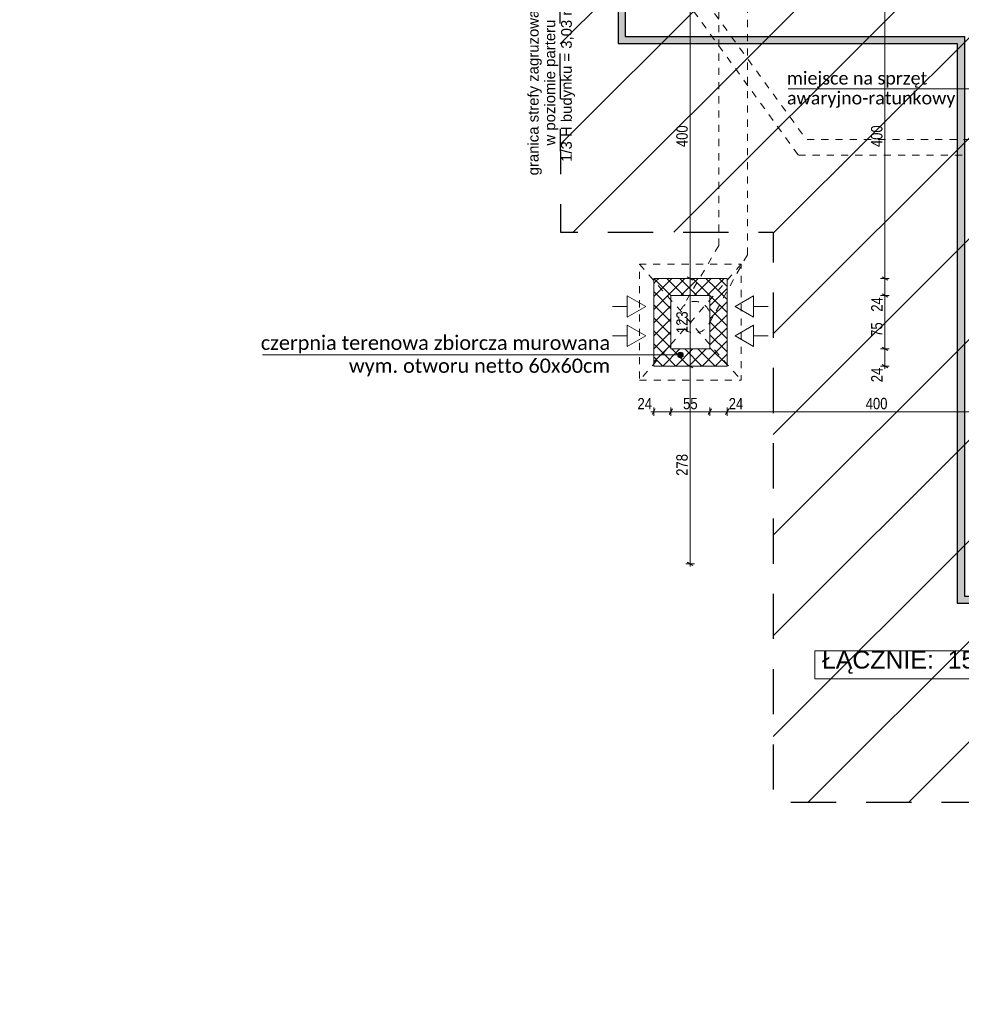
# Model space of a CAD drawing. Header units: centimetres. Extents: x 18292 to 3593338517, y 11794 to 62103.
# Tile 94 of 147: x 1796682808 to 1796684131, y 53475 to 54859. Entities that reach past the tile are written whole.
import ezdxf

# ---------------------------------------------------------------- set-up
doc = ezdxf.new("R2010")
doc.units = ezdxf.units.CM
doc.header["$MEASUREMENT"] = 0
doc.linetypes.add('Dashed-002', pattern=[20, 10, -10])
doc.linetypes.add('Long Dashed', pattern=[105.83333, 63.499999, -42.333331])
for name, color, linetype in [('499-Wymiary i opisy', 7, 'Continuous'), ('__PROJEKTOWANE', 7, 'Continuous'), ('__PROJEKTOWANE_CZERPNIE', 7, 'Continuous'), ('__PROJEKTOWANE_WYPOSAŻENIE', 7, 'Continuous')]:
    doc.layers.add(name, color=color, linetype=linetype)
doc.styles.add('GENERATED_STYLE_2', font='txt')
doc.styles.add('GENERATED_STYLE_4', font='txt')
doc.styles.add('GENERATED_STYLE_7', font='txt')
doc.dimstyles.new('GENERATED_STYLE__1', dxfattribs={"dimtxt": 16, "dimasz": 6.08, "dimexe": 0.18, "dimexo": 0.0625, "dimgap": 0.09, "dimtad": 1, "dimtih": 1, "dimtoh": 1, "dimdec": 0, "dimzin": 0, "dimdsep": 46, "dimtxsty": 'GENERATED_STYLE_4', "dimblk": 'ARROWHEAD_2', "dimblk1": 'ARROWHEAD_2', "dimblk2": 'ARROWHEAD_2', "dimcen": 0.09, "dimse1": 1, "dimse2": 1, "dimclrd": 7, "dimclre": 7, "dimclrt": 7, "dimadec": 0, "dimazin": 0, "dimtfac": 1, "dimtdec": 4, "dimtmove": 0, "dimatfit": 3, "dimfxl": 0, "dimtolj": 1, "dimtzin": 0, "dimarcsym": 0})
doc.dimstyles.new('GENERATED_STYLE__4', dxfattribs={"dimtxt": 16, "dimasz": 6.08, "dimexe": 0.18, "dimexo": 0.0625, "dimgap": 0.09, "dimtad": 1, "dimdec": 0, "dimzin": 0, "dimdsep": 46, "dimtxsty": 'GENERATED_STYLE_4', "dimblk": 'ARROWHEAD_2', "dimblk1": 'ARROWHEAD_2', "dimblk2": 'ARROWHEAD_2', "dimcen": 0.09, "dimse1": 1, "dimse2": 1, "dimclrd": 7, "dimclre": 7, "dimclrt": 7, "dimadec": 0, "dimazin": 0, "dimtfac": 1, "dimtdec": 4, "dimtmove": 0, "dimatfit": 3, "dimfxl": 0, "dimtolj": 1, "dimtzin": 0, "dimarcsym": 0})
pattern_1 = [(45, (1801523908.342, 3898003.605), (-9.192387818, 9.192387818), []), (135, (1801523908.342, 3898003.605), (9.192387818, 9.192387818), [])]

# ---------------------------------------------------------------- blocks, each defined once
blk = doc.blocks.new('*D758', base_point=(1801523908.3, 3898003.6))
at = {"layer": '499-Wymiary i opisy', "color": 7, "linetype": 'Continuous', "lineweight": 13}
for p, q in [((1796683701.3, 54312.2), (1796683696.7, 54304.2)), ((1796683699, 54302.2), (1796683699, 54314.2)), ((1796683725.3, 54312.2), (1796683720.7, 54304.2)), ((1796683723, 54302.2), (1796683723, 54314.2)), ((1796683695.1, 54308.2), (1796683699, 54308.2)), ((1796683699, 54308.2), (1796683723, 54308.2))]:
    blk.add_line(p, q, dxfattribs=at)
at = {"layer": '499-Wymiary i opisy', "color": 7, "lineweight": 13, "insert": (1796683676.2, 54311.4), "char_height": 16, "attachment_point": 7, "style": 'GENERATED_STYLE_4'}
blk.add_mtext('\\A1;{\\pql;\\fArial Narrow|b0|i0|c238|p34;24}', dxfattribs=at)
blk = doc.blocks.new('ARROWHEAD_2')
at = {"color": 0, "linetype": 'Continuous', "lineweight": 0}
for p, q in [((0, 0), (-1, 0)), ((-0.38, -0.66), (0.38, 0.66))]:
    blk.add_line(p, q, dxfattribs=at)
blk = doc.blocks.new('*D759', base_point=(1801523908.3, 3898003.6))
at = {"layer": '499-Wymiary i opisy', "color": 7, "linetype": 'Continuous', "lineweight": 13}
for p, q in [((1796683725.3, 54312.2), (1796683720.7, 54304.2)), ((1796683723, 54302.2), (1796683723, 54314.2)), ((1796683780.4, 54312.2), (1796683775.7, 54304.2)), ((1796683778.1, 54302.2), (1796683778.1, 54314.2)), ((1796683723, 54308.2), (1796683778.1, 54308.2))]:
    blk.add_line(p, q, dxfattribs=at)
at = {"layer": '499-Wymiary i opisy', "color": 7, "lineweight": 13, "insert": (1796683740.3, 54311.4), "char_height": 16, "attachment_point": 7, "style": 'GENERATED_STYLE_4'}
blk.add_mtext('\\A1;{\\pql;\\fArial Narrow|b0|i0|c238|p34;55}', dxfattribs=at)
blk = doc.blocks.new('*D760', base_point=(1801523908.3, 3898003.6))
at = {"layer": '499-Wymiary i opisy', "color": 7, "linetype": 'Continuous', "lineweight": 13}
for p, q in [((1796683780.4, 54312.2), (1796683775.7, 54304.2)), ((1796683778.1, 54302.2), (1796683778.1, 54314.2)), ((1796683804.4, 54312.2), (1796683799.7, 54304.2)), ((1796683802.1, 54302.2), (1796683802.1, 54314.2)), ((1796683778.1, 54308.2), (1796683802.1, 54308.2))]:
    blk.add_line(p, q, dxfattribs=at)
blk = doc.blocks.new('*D761', base_point=(1801523908.3, 3898003.6))
at = {"layer": '499-Wymiary i opisy', "color": 7, "linetype": 'Continuous', "lineweight": 13}
for p, q in [((1796683804.4, 54312.2), (1796683799.7, 54304.2)), ((1796683802.1, 54302.2), (1796683802.1, 54314.2)), ((1796684204.4, 54312.2), (1796684199.7, 54304.2)), ((1796684202.1, 54302.2), (1796684202.1, 54314.2)), ((1796683802.1, 54308.2), (1796684202.1, 54308.2))]:
    blk.add_line(p, q, dxfattribs=at)
at = {"layer": '499-Wymiary i opisy', "color": 7, "lineweight": 13, "char_height": 16, "attachment_point": 7, "style": 'GENERATED_STYLE_4'}
for s, insert in [('\\A1;{\\pql;\\fArial Narrow|b0|i0|c238|p34;24}', (1796683804.4, 54311.4)), ('\\A1;{\\pql;\\fArial Narrow|b0|i0|c238|p34;400}', (1796683996.9, 54311.4))]:
    blk.add_mtext(s, dxfattribs=dict(at, insert=insert))
blk = doc.blocks.new('*D791', base_point=(1801523908.3, 3898003.6))
at = {"layer": '499-Wymiary i opisy', "color": 7, "linetype": 'Continuous', "lineweight": 13}
for p, q in [((1796684029.8, 54396.4), (1796684017.8, 54396.4)), ((1796684019.8, 54398.7), (1796684027.8, 54394)), ((1796684023.8, 54372.4), (1796684023.8, 54396.4)), ((1796684029.8, 54372.4), (1796684017.8, 54372.4)), ((1796684019.8, 54374.7), (1796684027.8, 54370)), ((1796684023.8, 54368.4), (1796684023.8, 54372.4))]:
    blk.add_line(p, q, dxfattribs=at)
at = {"layer": '499-Wymiary i opisy', "color": 7, "lineweight": 13, "insert": (1796684020.6, 54349.6), "char_height": 16, "attachment_point": 7, "rotation": 90, "style": 'GENERATED_STYLE_4'}
blk.add_mtext('\\A1;{\\pql;\\fArial Narrow|b0|i0|c238|p34;24}', dxfattribs=at)
blk = doc.blocks.new('*D792', base_point=(1801523908.3, 3898003.6))
at = {"layer": '499-Wymiary i opisy', "color": 7, "linetype": 'Continuous', "lineweight": 13}
for p, q in [((1796684029.8, 54471.5), (1796684017.8, 54471.5)), ((1796684019.8, 54473.8), (1796684027.8, 54469.2)), ((1796684023.8, 54396.4), (1796684023.8, 54471.5)), ((1796684029.8, 54396.4), (1796684017.8, 54396.4)), ((1796684019.8, 54398.7), (1796684027.8, 54394))]:
    blk.add_line(p, q, dxfattribs=at)
at = {"layer": '499-Wymiary i opisy', "color": 7, "lineweight": 13, "char_height": 16, "attachment_point": 7, "rotation": 90, "style": 'GENERATED_STYLE_4'}
for s, insert in [('\\A1;{\\pql;\\fArial Narrow|b0|i0|c238|p34;24}', (1796684020.6, 54448.7)), ('\\A1;{\\pql;\\fArial Narrow|b0|i0|c238|p34;75}', (1796684020.6, 54413.4))]:
    blk.add_mtext(s, dxfattribs=dict(at, insert=insert))
blk = doc.blocks.new('*D793', base_point=(1801523908.3, 3898003.6))
at = {"layer": '499-Wymiary i opisy', "color": 7, "linetype": 'Continuous', "lineweight": 13}
for p, q in [((1796684029.8, 54495.5), (1796684017.8, 54495.5)), ((1796684019.8, 54497.8), (1796684027.8, 54493.2)), ((1796684023.8, 54471.5), (1796684023.8, 54495.5)), ((1796684029.8, 54471.5), (1796684017.8, 54471.5)), ((1796684019.8, 54473.8), (1796684027.8, 54469.2))]:
    blk.add_line(p, q, dxfattribs=at)
blk = doc.blocks.new('*D794', base_point=(1801523908.3, 3898003.6))
at = {"layer": '499-Wymiary i opisy', "color": 7, "linetype": 'Continuous', "lineweight": 13}
for p, q in [((1796684029.8, 54895.5), (1796684017.8, 54895.5)), ((1796684019.8, 54897.8), (1796684027.8, 54893.2)), ((1796684023.8, 54495.5), (1796684023.8, 54895.5)), ((1796684029.8, 54495.5), (1796684017.8, 54495.5)), ((1796684019.8, 54497.8), (1796684027.8, 54493.2))]:
    blk.add_line(p, q, dxfattribs=at)
at = {"layer": '499-Wymiary i opisy', "color": 7, "lineweight": 13, "insert": (1796684020.6, 54680.1), "char_height": 16, "attachment_point": 7, "rotation": 90, "style": 'GENERATED_STYLE_4'}
blk.add_mtext('\\A1;{\\pql;\\fArial Narrow|b0|i0|c238|p34;400}', dxfattribs=at)
blk = doc.blocks.new('*D811', base_point=(1801523908.3, 3898003.6))
at = {"layer": '499-Wymiary i opisy', "color": 7, "linetype": 'Continuous', "lineweight": 13}
for p, q in [((1796683756.2, 54372.4), (1796683744.2, 54372.4)), ((1796683746.2, 54374.7), (1796683754.2, 54370)), ((1796683750.2, 54094.5), (1796683750.2, 54372.4)), ((1796683756.2, 54094.5), (1796683744.2, 54094.5)), ((1796683746.2, 54096.8), (1796683754.2, 54092.2)), ((1796683750.2, 54090.6), (1796683750.2, 54094.5))]:
    blk.add_line(p, q, dxfattribs=at)
at = {"layer": '499-Wymiary i opisy', "color": 7, "lineweight": 13, "insert": (1796683747, 54218.1), "char_height": 16, "attachment_point": 7, "rotation": 90, "style": 'GENERATED_STYLE_4'}
blk.add_mtext('\\A1;{\\pql;\\fArial Narrow|b0|i0|c238|p34;278}', dxfattribs=at)
blk = doc.blocks.new('*D812', base_point=(1801523908.3, 3898003.6))
at = {"layer": '499-Wymiary i opisy', "color": 7, "linetype": 'Continuous', "lineweight": 13}
for p, q in [((1796683756.2, 54495.5), (1796683744.2, 54495.5)), ((1796683746.2, 54497.8), (1796683754.2, 54493.2)), ((1796683750.2, 54372.4), (1796683750.2, 54495.5)), ((1796683756.2, 54372.4), (1796683744.2, 54372.4)), ((1796683746.2, 54374.7), (1796683754.2, 54370))]:
    blk.add_line(p, q, dxfattribs=at)
at = {"layer": '499-Wymiary i opisy', "color": 7, "lineweight": 13, "insert": (1796683747, 54418.6), "char_height": 16, "attachment_point": 7, "rotation": 90, "style": 'GENERATED_STYLE_4'}
blk.add_mtext('\\A1;{\\pql;\\fArial Narrow|b0|i0|c238|p34;123}', dxfattribs=at)
blk = doc.blocks.new('*D813', base_point=(1801523908.3, 3898003.6))
at = {"layer": '499-Wymiary i opisy', "color": 7, "linetype": 'Continuous', "lineweight": 13}
for p, q in [((1796683756.2, 54895.5), (1796683744.2, 54895.5)), ((1796683746.2, 54897.8), (1796683754.2, 54893.2)), ((1796683750.2, 54495.5), (1796683750.2, 54895.5)), ((1796683756.2, 54495.5), (1796683744.2, 54495.5)), ((1796683746.2, 54497.8), (1796683754.2, 54493.2))]:
    blk.add_line(p, q, dxfattribs=at)
at = {"layer": '499-Wymiary i opisy', "color": 7, "lineweight": 13, "insert": (1796683747, 54680.1), "char_height": 16, "attachment_point": 7, "rotation": 90, "style": 'GENERATED_STYLE_4'}
blk.add_mtext('\\A1;{\\pql;\\fArial Narrow|b0|i0|c238|p34;400}', dxfattribs=at)

msp = doc.modelspace()

# ---------------------------------------------------------------- hatches: boundary and pattern name
at = {"layer": '__PROJEKTOWANE', "linetype": 'Continuous', "lineweight": 13}
h = msp.add_hatch(dxfattribs=at)
h.set_pattern_fill('Bloczki_ceramiczne_kopia_DF', color=150, style=0, pattern_type=2)
h.set_pattern_definition([(45, (1801523908.34, 3898003.61), (-70.7106781, 70.7106781), [])])
h.paths.add_polyline_path([(1796685449.1, 54617.5), (1796685749.1, 54617.5), (1796685749.1, 55810.5), (1796685468.1, 55810.5), (1796685468.1, 56706.5), (1796685828.2, 56706.5), (1796685826.2, 56167.5), (1796686106.1, 56167.5), (1796686106.1, 54260.5), (1796685806.1, 54260.5), (1796685806.1, 53759.5), (1796683867.1, 53759.5), (1796683867.1, 54560.5), (1796683568.1, 54560.5), (1796683567.1, 55446.7), (1796681848.2, 55446.6), (1796681848.2, 55792.5), (1796683924.1, 55792.5), (1796683924.1, 54917.5), (1796684224.1, 54917.5), (1796684224.1, 54116.5), (1796685449.1, 54116.5)])
at = {"layer": '__PROJEKTOWANE', "linetype": 'Continuous', "lineweight": 25}
h = msp.add_hatch(color=230, dxfattribs=at)
h.paths.add_polyline_path([(1796683649, 56613.9), (1796683649, 54825.6), (1796684125.6, 54825.6), (1796684125.6, 54038.8), (1796684556.5, 54038.8), (1796684556.5, 53475.2), (1796685205.9, 53475.2), (1796685205.9, 54038.8), (1796685546, 54038.8), (1796685546, 54541), (1796685838.2, 54541), (1796685838.2, 55897.1), (1796684573.3, 55897.1), (1796684573.3, 56613.9)])
h.paths.add_polyline_path([(1796684566.5, 53485.2), (1796684566.5, 54048.8), (1796684135.6, 54048.8), (1796684135.6, 54835.6), (1796683659, 54835.6), (1796683659, 56603.9), (1796684563.3, 56603.9), (1796684563.3, 55887.1), (1796685828.2, 55887.1), (1796685828.2, 54551), (1796685536, 54551), (1796685536, 54048.8), (1796685195.9, 54048.8), (1796685195.9, 53485.2)], flags=0)
at = {"layer": '__PROJEKTOWANE', "linetype": 'Continuous', "lineweight": 13}
msp.add_hatch(color=150, dxfattribs=at).paths.add_polyline_path([(1796683732.5, 54387.9), (1796683732.8, 54386.4), (1796683733.7, 54385.1), (1796683735, 54384.2), (1796683736.5, 54383.9), (1796683738, 54384.2), (1796683739.3, 54385.1), (1796683740.2, 54386.4), (1796683740.5, 54387.9), (1796683740.2, 54389.4), (1796683739.3, 54390.7), (1796683738, 54391.6), (1796683736.5, 54391.9), (1796683735, 54391.6), (1796683733.7, 54390.7), (1796683732.8, 54389.4)])
at = {"layer": '__PROJEKTOWANE_CZERPNIE', "linetype": 'Continuous', "lineweight": 0, "true_color": 0x000000}
h = msp.add_hatch(dxfattribs=at)
h.set_pattern_fill('Concrete_Block_000c', color=18, style=0, pattern_type=2)
h.set_pattern_definition(pattern_1)
h.paths.add_polyline_path([(1796683723, 54471.5), (1796683778.1, 54471.5), (1796683802.1, 54495.5), (1796683699, 54495.5)])
h = msp.add_hatch(dxfattribs=at)
h.set_pattern_fill('Concrete_Block_000c', color=18, style=0, pattern_type=2)
h.set_pattern_definition(pattern_1)
h.paths.add_polyline_path([(1796683699, 54495.5), (1796683699, 54372.4), (1796683723, 54396.4), (1796683723, 54471.5)])
h = msp.add_hatch(dxfattribs=at)
h.set_pattern_fill('Concrete_Block_000c', color=18, style=0, pattern_type=2)
h.set_pattern_definition(pattern_1)
h.paths.add_polyline_path([(1796683778.1, 54471.5), (1796683778.1, 54396.4), (1796683802.1, 54372.4), (1796683802.1, 54495.5)])
h = msp.add_hatch(dxfattribs=at)
h.set_pattern_fill('Concrete_Block_000c', color=18, style=0, pattern_type=2)
h.set_pattern_definition(pattern_1)
h.paths.add_polyline_path([(1796683778.1, 54396.4), (1796683723, 54396.4), (1796683699, 54372.4), (1796683802.1, 54372.4)])

# ---------------------------------------------------------------- linework, layer by layer
at = {"layer": '__PROJEKTOWANE', "color": 7, "linetype": 'Continuous', "lineweight": 13}
for p, q in [((1796683687.8, 54456.2), (1796683661.8, 54471.2)), ((1796683661.8, 54441.2), (1796683661.8, 54471.2)), ((1796683813.3, 54456.2), (1796683839.3, 54471.2)), ((1796683839.3, 54471.2), (1796683839.3, 54441.2)), ((1796683641.3, 54456.2), (1796683661.8, 54456.2)), ((1796683687.8, 54456.2), (1796683661.8, 54441.2)), ((1796683813.3, 54456.2), (1796683839.3, 54441.2)), ((1796683859.8, 54456.2), (1796683839.3, 54456.2)), ((1796683687.8, 54414.7), (1796683661.8, 54429.7)), ((1796683661.8, 54399.7), (1796683661.8, 54429.7)), ((1796683813.3, 54414.7), (1796683839.3, 54429.7)), ((1796683839.3, 54429.7), (1796683839.3, 54399.7)), ((1796683641.3, 54414.7), (1796683661.8, 54414.7)), ((1796683687.8, 54414.7), (1796683661.8, 54399.7)), ((1796683813.3, 54414.7), (1796683839.3, 54399.7)), ((1796683859.8, 54414.7), (1796683839.3, 54414.7))]:
    msp.add_line(p, q, dxfattribs=at)
at = {"layer": '__PROJEKTOWANE', "color": 150, "linetype": 'Continuous', "lineweight": 13}
for p, q in [((1796683149.4, 54387.9), (1796683630.2, 54387.9)), ((1796683630.2, 54387.9), (1796683732.5, 54387.9))]:
    msp.add_line(p, q, dxfattribs=at)
at = {"layer": '__PROJEKTOWANE', "color": 7, "linetype": 'Long Dashed', "lineweight": 25, "flags": 128}
msp.add_lwpolyline([(1796683565.1, 55446.6), (1796683568.2, 54560.5), (1796683867.1, 54560.5), (1796683867.1, 53759.5), (1796685806.1, 53759.5), (1796685806.1, 54260.5), (1796686106.1, 54260.5), (1796686106.1, 56167.5), (1796685826.2, 56167.5), (1796685828.1, 56678.3)], dxfattribs=at)
at = {"layer": '__PROJEKTOWANE', "color": 230, "linetype": 'Continuous', "lineweight": 25, "flags": 128}
for points in [[(1796684556.5, 53475.2), (1796685205.9, 53475.2), (1796685205.9, 54038.8), (1796685546, 54038.8), (1796685546, 54541), (1796685838.2, 54541), (1796685838.2, 55897.1), (1796684573.3, 55897.1), (1796684573.3, 56613.9), (1796683649.1, 56613.9), (1796683649.1, 54825.6), (1796684125.6, 54825.6), (1796684125.6, 54038.8), (1796684556.5, 54038.8)], [(1796684566.5, 53485.2), (1796685195.9, 53485.2), (1796685195.9, 54048.8), (1796685536, 54048.8), (1796685536, 54551), (1796685828.2, 54551), (1796685828.2, 55887.1), (1796684563.3, 55887.1), (1796684563.3, 56603.9), (1796683659, 56603.9), (1796683659, 54835.6), (1796684135.6, 54835.6), (1796684135.6, 54048.8), (1796684566.5, 54048.8)]]:
    msp.add_lwpolyline(points, close=True, dxfattribs=at)
at = {"layer": '__PROJEKTOWANE', "color": 150, "linetype": 'Continuous', "lineweight": 13}
msp.add_circle((1796683736.5, 54387.9), 4, dxfattribs=at)
at = {"layer": '__PROJEKTOWANE_CZERPNIE', "color": 150, "linetype": 'Continuous', "lineweight": 13, "flags": 128}
for points in [[(1796683802.1, 54495.5), (1796683699, 54495.5)], [(1796683699, 54495.5), (1796683699, 54372.4)], [(1796683802.1, 54372.4), (1796683802.1, 54495.5)], [(1796683723, 54471.5), (1796683778.1, 54471.5)], [(1796683723, 54396.4), (1796683723, 54471.5)], [(1796683778.1, 54471.5), (1796683778.1, 54396.4)], [(1796683778.1, 54396.4), (1796683723, 54396.4)], [(1796683699, 54372.4), (1796683802.1, 54372.4)]]:
    msp.add_lwpolyline(points, dxfattribs=at)
at = {"layer": '__PROJEKTOWANE_WYPOSAŻENIE', "color": 150, "linetype": 'Continuous', "lineweight": 13}
msp.add_line((1796683888.1, 54762.1), (1796684320.2, 54762.1), dxfattribs=at)
at = {"layer": '__PROJEKTOWANE_WYPOSAŻENIE', "color": 7, "linetype": 'Dashed-002', "lineweight": 13}
for p, q in [((1796683679, 54515.5), (1796683822.1, 54352.4)), ((1796683822.1, 54515.5), (1796683679, 54352.4))]:
    msp.add_line(p, q, dxfattribs=at)
at = {"layer": '__PROJEKTOWANE_WYPOSAŻENIE', "color": 7, "linetype": 'Dashed-002', "lineweight": 13, "flags": 128}
for points in [[(1796683790.6, 54541.5), (1796683790.5, 56213.2)], [(1796683830.6, 54528.8), (1796683830.5, 56188.3)], [(1796683502.1, 55256.3), (1796683912.8, 54691.7)], [(1796683484.4, 55243.4), (1796683902.3, 54668.8)], [(1796683914.5, 54690.7), (1796684252.1, 54690.7)], [(1796683902.3, 54668.8), (1796684252.1, 54668.8)], [(1796683790.6, 54541.8), (1796683740.9, 54457.4)], [(1796683830.6, 54528.8), (1796683776.3, 54431)]]:
    msp.add_lwpolyline(points, dxfattribs=at)
msp.add_lwpolyline([(1796683679, 54352.4), (1796683822.1, 54352.4), (1796683822.1, 54515.5), (1796683679, 54515.5)], close=True, dxfattribs=at)
at = {"layer": '__PROJEKTOWANE_WYPOSAŻENIE', "color": 150, "linetype": 'Continuous', "lineweight": 13, "flags": 128}
msp.add_lwpolyline([(1796683925.6, 53972.1), (1796684290.9, 53972.1), (1796684290.9, 53932.8), (1796683925.6, 53932.8)], close=True, dxfattribs=at)
at = {"layer": '__PROJEKTOWANE_WYPOSAŻENIE', "color": 7, "linetype": 'Dashed-002', "lineweight": 13}
msp.add_circle((1796683756.5, 54441), 22.1, dxfattribs=at)

# ---------------------------------------------------------------- texts
at = {"layer": '__PROJEKTOWANE', "color": 150, "linetype": 'Continuous', "lineweight": 13, "style": 'GENERATED_STYLE_7'}
for s, insert, char_height, attachment_point, line_spacing_factor in [('\\A1;{\\pql;\\fCalibri Light|b0|i0|c238|p34;miejsce na sprzęt \\P\\pql;\\fCalibri Light|b0|i0|c238|p34;awaryjno-ratunkowy }', (1796683886.3, 54735.3), 18, 7, 0.930846), ('\\A1;{\\pqr;\\fCalibri Light|b0|i0|c238|p34;czerpnia terenowa zbiorcza murowana\\P\\pqr;\\fCalibri Light|b0|i0|c238|p34;wym. otworu netto 60x60cm}', (1796683637.8, 54357.8), 20, 9, 0.967313)]:
    msp.add_mtext(s, dxfattribs=dict(at, insert=insert, char_height=char_height, attachment_point=attachment_point, line_spacing_factor=line_spacing_factor))
at = {"layer": '__PROJEKTOWANE_WYPOSAŻENIE', "color": 150, "linetype": 'Continuous', "lineweight": 13, "insert": (1796683522.3, 54770.8), "char_height": 15, "attachment_point": 2, "rotation": 90, "line_spacing_factor": 0.93223, "style": 'GENERATED_STYLE_2'}
msp.add_mtext('\\A1;{\\pqc;\\fArial|b0|i0|c238|p38;granica strefy zagruzowania \\P\\pqc;\\fArial|b0|i0|c238|p38;w poziomie parteru\\P\\pqc;\\fArial|b0|i0|c238|p38;1/3 H budynku = 3,03 m}', dxfattribs=at)
at = {"layer": '__PROJEKTOWANE_WYPOSAŻENIE', "color": 150, "linetype": 'Continuous', "lineweight": 13, "insert": (1796684108.2, 53972.1), "char_height": 25, "attachment_point": 2, "style": 'GENERATED_STYLE_2'}
msp.add_mtext('\\A1;{\\pqc;\\fArial|b0|i0|c238|p38;ŁĄCZNIE:  159 OSÓB}', dxfattribs=at)

# ---------------------------------------------------------------- dimensions: what is measured, and where the dimension line sits
at = {"layer": '499-Wymiary i opisy', "color": 7, "linetype": 'Continuous', "lineweight": 13}
for base, p1, p2, picture, middle in [((1796683750.2, 54895.5), (1796683802.1, 54495.5), (1796683902.1, 54895.5), '*D813', (1796683739, 54698.4)), ((1796684023.8, 54895.5), (1796683802.1, 54495.5), (1796683902.1, 54895.5), '*D794', (1796684012.6, 54698.4)), ((1796683750.2, 54495.5), (1796683802.1, 54372.4), (1796683802.1, 54495.5), '*D812', (1796683739, 54436.9)), ((1796684023.8, 54495.5), (1796683778.1, 54471.5), (1796683802.1, 54495.5), '*D793', (1796684012.6, 54460.9)), ((1796684023.8, 54471.5), (1796683778.1, 54396.4), (1796683778.1, 54471.5), '*D792', (1796684012.6, 54425.6)), ((1796684023.8, 54396.4), (1796683802.1, 54372.4), (1796683778.1, 54396.4), '*D791', (1796684012.6, 54361.8)), ((1796683750.2, 54372.4), (1796684202.1, 54094.5), (1796683802.1, 54372.4), '*D811', (1796683739, 54236.4))]:
    dim = msp.add_linear_dim(base=base, p1=p1, p2=p2, angle=90, dimstyle='GENERATED_STYLE__4', dxfattribs=at)
    dim.commit()
    dim.dimension.update_dxf_attribs({"geometry": picture, "text_midpoint": middle, "dimtype": 160, "text_rotation": 90})
for base, p1, p2, picture, middle in [((1796683723, 54308.2), (1796683699, 54372.4), (1796683723, 54396.4), '*D758', (1796683688.4, 54319.4)), ((1796683778.1, 54308.2), (1796683723, 54396.4), (1796683778.1, 54396.4), '*D759', (1796683752.5, 54319.4)), ((1796683802.1, 54308.2), (1796683778.1, 54396.4), (1796683802.1, 54372.4), '*D760', (1796683816.6, 54319.4)), ((1796684202.1, 54308.2), (1796683802.1, 54372.4), (1796684202.1, 54094.5), '*D761', (1796684015.2, 54319.4))]:
    dim = msp.add_linear_dim(base=base, p1=p1, p2=p2, dimstyle='GENERATED_STYLE__1', dxfattribs=at)
    dim.commit()
    dim.dimension.update_dxf_attribs({"geometry": picture, "text_midpoint": middle, "dimtype": 160})

doc.saveas('drawing.dxf')
